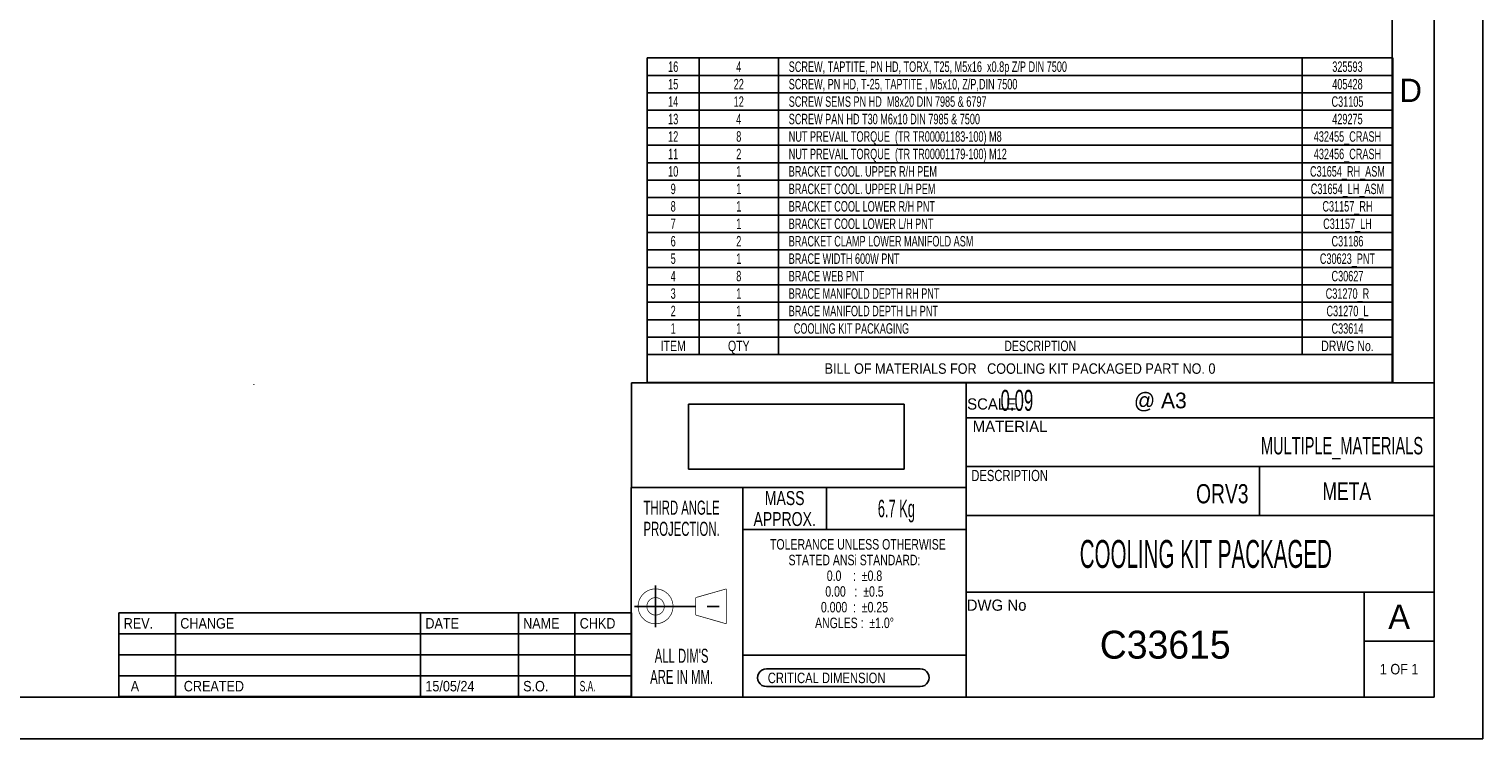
# Model space of a CAD drawing. Header units: millimetres. Extents: x 0 to 4620, y -1280 to 3267.
# Tile 2 of 103: x 2330 to 4620, y 0 to 1119. Entities that reach past the tile are written whole.
import ezdxf

# ---------------------------------------------------------------- set-up
doc = ezdxf.new("R2010")
doc.units = ezdxf.units.MM
doc.header["$LTSCALE"] = 254.1
doc.linetypes.add('CENTER', pattern=[0.6, 0.375, -0.075, 0.075, -0.075])
doc.layers.get('0').update_dxf_attribs({"linetype": 'CONTINUOUS'})
doc.styles.get("Standard").update_dxf_attribs({"font": 'txt', "width": 0.9})
doc.styles.add('TEXTSTYLE_10', font='cgomg.ttf')
doc.styles.add('TEXTSTYLE_2', font='txt')
doc.styles.add('TEXTSTYLE_3', font='txt', dxfattribs={"width": 0.75})
doc.styles.add('TEXTSTYLE_4', font='txt', dxfattribs={"width": 0.6})
doc.styles.add('TEXTSTYLE_5', font='txt', dxfattribs={"width": 0.8})
doc.styles.add('TEXTSTYLE_6', font='txt', dxfattribs={"width": 0.9})
doc.styles.add('TEXTSTYLE_7', font='txt', dxfattribs={"width": 0.65})
doc.styles.add('TEXTSTYLE_8', font='txt', dxfattribs={"width": 0.625})
doc.styles.add('TEXTSTYLE_9', font='txt', dxfattribs={"width": 0.55})
picture_1 = doc.add_image_def('image1.png', size_in_pixel=(2008, 605))

msp = doc.modelspace()

# ---------------------------------------------------------------- linework, layer by layer
at = {"color": 7, "linetype": 'Continuous'}
for p, q in [((4620, 0), (4620, 3267)), ((4477, 561), (4477, 3179)), ((4543, 3179), (4543, 66)), ((2683.9, 558.8), (2683.8, 558.7)), ((3806, 561), (3806, 66)), ((3454, 396), (3278.5, 396.2)), ((3454, 396), (3454, 66)), ((3806, 132), (3454, 132)), ((3733.6, 110.5), (3491.2, 110.3)), ((3491.2, 82.4), (3733.6, 82.4)), ((4543, 66), (66, 66)), ((0, 0), (4620, 0))]:
    msp.add_line(p, q, dxfattribs=at)
at = {"color": 2, "linetype": 'Continuous'}
for p, q in [((3303.5, 561.5), (3303.5, 1073)), ((3303.5, 1073), (4478.1, 1073)), ((3385.3, 605.5), (3385.3, 1073)), ((3510.1, 605.5), (3510.1, 1073)), ((4335.1, 605.5), (4335.1, 1073)), ((4478.1, 561.5), (4478.1, 1073)), ((3303.5, 1045.5), (4478.1, 1045.5)), ((3303.5, 1018), (4478.1, 1018)), ((3303.5, 990.5), (4478.1, 990.5)), ((3303.5, 963), (4478.1, 963)), ((3303.5, 935.5), (4478.1, 935.5)), ((3303.5, 908), (4478.1, 908)), ((3303.5, 880.5), (4478.1, 880.5)), ((3303.5, 853), (4478.1, 853)), ((3303.5, 825.5), (4478.1, 825.5)), ((3303.5, 798), (4478.1, 798)), ((3303.5, 770.5), (4478.1, 770.5)), ((3303.5, 743), (4478.1, 743)), ((3303.5, 715.5), (4478.1, 715.5)), ((3303.5, 688), (4478.1, 688)), ((3303.5, 660.5), (4478.1, 660.5)), ((3303.5, 633), (4478.1, 633)), ((3303.5, 605.5), (4478.1, 605.5)), ((3278.6, 561), (3806, 561)), ((3278.6, 561), (3278.6, 396)), ((3303.5, 561.5), (4478.1, 561.5)), ((3806, 561), (4543, 561)), ((3806, 561), (3806, 66)), ((3806, 561), (3806, 396)), ((4543, 561), (4543, 66)), ((3806, 506), (4543, 506)), ((3806, 429), (4543, 429)), ((4268, 429), (4268, 352)), ((3278.4, 396.2), (3278, 66)), ((3278.6, 396), (3806, 396)), ((3454, 396), (3806, 396)), ((3454, 396), (3454, 132)), ((3586, 396), (3586, 330)), ((3806, 396), (3806, 132)), ((3806, 352), (4543, 352)), ((3454, 330), (3806, 330)), ((3806, 231), (4543, 231)), ((4433, 231), (4433, 66)), ((4433, 231), (4433, 110)), ((2471.3, 198.6), (3278.7, 198.6)), ((2471.3, 198.6), (2471.3, 66.6)), ((2560.4, 198.6), (2560.4, 66.6)), ((2946.5, 198.6), (2946.5, 66.6)), ((3100.5, 198.6), (3100.5, 66.6)), ((3189.6, 198.6), (3189.6, 66.6)), ((3278.7, 198.6), (3278.7, 66.6)), ((2471.3, 165.6), (3278.7, 165.6)), ((4433, 154), (4543, 154)), ((4433, 154), (4543, 154)), ((2471.3, 132.6), (3278.7, 132.6)), ((3454, 132), (3806, 132)), ((2471.3, 99.6), (3278.7, 99.6)), ((2471.3, 66.6), (3278.7, 66.6)), ((3806, 66), (4543, 66))]:
    msp.add_line(p, q, dxfattribs=at)
at = {"color": 7, "linetype": 'CENTER'}
for p, q in [((3316.6, 241.9), (3316.6, 175.9)), ((3283.6, 208.9), (3434.9, 208.9))]:
    msp.add_line(p, q, dxfattribs=at)
at = {"color": 2, "linetype": 'Continuous', "const_width": 1.1}
for points in [[(3289.1, 208.9, 1), (3344.1, 208.9, 1)], [(3302.9, 208.9, 1), (3330.4, 208.9, 1)]]:
    msp.add_lwpolyline(points, format="xyb", close=True, dxfattribs=at)
for points in [[(3379.9, 222.7), (3428, 236.4)], [(3428, 236.4), (3428, 181.4)], [(3379.9, 195.2), (3379.9, 222.7)], [(3428, 181.4), (3379.9, 195.2)]]:
    msp.add_lwpolyline(points, dxfattribs=at)
at = {"color": 7, "linetype": 'Continuous'}
for centre, radius, start, end in [((3491.2, 96.4), 13.9, 89.8424, 270), ((3733.6, 96.5), 14, 270, 90.0868)]:
    msp.add_arc(centre, radius, start, end, dxfattribs=at)

# ---------------------------------------------------------------- texts
at = {"color": 2, "linetype": 'Continuous', "line_spacing_factor": 0.9}
for s, insert, char_height, width, attachment_point, style in [('16', (3344.4, 1067.5), 16.5, 21.45, 2, 'TEXTSTYLE_7'), ('4', (3447.7, 1067.5), 16.5, 10.725, 2, 'TEXTSTYLE_7'), ('SCREW, TAPTITE, PN HD, TORX, T25, M5x16  x0.8p Z/P DIN 7500', (3526.4, 1067.5), 16.5, 632.775, 1, 'TEXTSTYLE_7'), ('325593', (4406.6, 1067.5), 16.5, 64.35, 2, 'TEXTSTYLE_7'), ('15', (3344.4, 1040), 16.5, 21.45, 2, 'TEXTSTYLE_7'), ('22', (3447.7, 1040), 16.5, 21.45, 2, 'TEXTSTYLE_7'), ('SCREW, PN HD, T-25, TAPTITE , M5x10, Z/P,DIN 7500', (3526.4, 1040), 16.5, 525.525, 1, 'TEXTSTYLE_7'), ('405428', (4406.6, 1040), 16.5, 64.35, 2, 'TEXTSTYLE_7'), ('D', (4488.5, 1040.3), 36.7, 36.711, 1, 'TEXTSTYLE_2'), ('14', (3344.4, 1012.5), 16.5, 21.45, 2, 'TEXTSTYLE_7'), ('12', (3447.7, 1012.5), 16.5, 21.45, 2, 'TEXTSTYLE_7'), ('SCREW SEMS PN HD  M8x20 DIN 7985 & 6797', (3526.4, 1012.5), 16.5, 418.275, 1, 'TEXTSTYLE_7'), ('C31105', (4406.6, 1012.5), 16.5, 64.35, 2, 'TEXTSTYLE_7'), ('13', (3344.4, 985), 16.5, 21.45, 2, 'TEXTSTYLE_7'), ('4', (3447.7, 985), 16.5, 10.725, 2, 'TEXTSTYLE_7'), ('SCREW PAN HD T30 M6x10 DIN 7985 & 7500', (3526.4, 985), 16.5, 407.55, 1, 'TEXTSTYLE_7'), ('429275', (4406.6, 985), 16.5, 64.35, 2, 'TEXTSTYLE_7'), ('12', (3344.4, 957.5), 16.5, 21.45, 2, 'TEXTSTYLE_7'), ('8', (3447.7, 957.5), 16.5, 10.725, 2, 'TEXTSTYLE_7'), ('NUT PREVAIL TORQUE  (TR TR00001183-100) M8', (3526.4, 957.5), 16.5, 450.45, 1, 'TEXTSTYLE_7'), ('432455_CRASH', (4406.6, 957.5), 16.5, 128.7, 2, 'TEXTSTYLE_7'), ('11', (3344.4, 930), 16.5, 21.45, 2, 'TEXTSTYLE_7'), ('2', (3447.7, 930), 16.5, 10.725, 2, 'TEXTSTYLE_7'), ('NUT PREVAIL TORQUE  (TR TR00001179-100) M12', (3526.4, 930), 16.5, 461.175, 1, 'TEXTSTYLE_7'), ('432456_CRASH', (4406.6, 930), 16.5, 128.7, 2, 'TEXTSTYLE_7'), ('10', (3344.4, 902.5), 16.5, 21.45, 2, 'TEXTSTYLE_7'), ('1', (3447.7, 902.5), 16.5, 10.725, 2, 'TEXTSTYLE_7'), ('BRACKET COOL. UPPER R/H PEM', (3526.4, 902.5), 16.5, 289.575, 1, 'TEXTSTYLE_7'), ('C31654_RH_ASM', (4406.6, 902.5), 16.5, 139.425, 2, 'TEXTSTYLE_7'), ('9', (3344.4, 875), 16.5, 10.725, 2, 'TEXTSTYLE_7'), ('1', (3447.7, 875), 16.5, 10.725, 2, 'TEXTSTYLE_7'), ('BRACKET COOL. UPPER L/H PEM', (3526.4, 875), 16.5, 289.575, 1, 'TEXTSTYLE_7'), ('C31654_LH_ASM', (4406.6, 875), 16.5, 139.425, 2, 'TEXTSTYLE_7'), ('8', (3344.4, 847.5), 16.5, 10.725, 2, 'TEXTSTYLE_7'), ('1', (3447.7, 847.5), 16.5, 10.725, 2, 'TEXTSTYLE_7'), ('BRACKET COOL LOWER R/H PNT', (3526.4, 847.5), 16.5, 278.85, 1, 'TEXTSTYLE_7'), ('C31157_RH', (4406.6, 847.5), 16.5, 96.525, 2, 'TEXTSTYLE_7'), ('7', (3344.4, 820), 16.5, 10.725, 2, 'TEXTSTYLE_7'), ('1', (3447.7, 820), 16.5, 10.725, 2, 'TEXTSTYLE_7'), ('BRACKET COOL LOWER L/H PNT', (3526.4, 820), 16.5, 278.85, 1, 'TEXTSTYLE_7'), ('C31157_LH', (4406.6, 820), 16.5, 96.525, 2, 'TEXTSTYLE_7'), ('6', (3344.4, 792.5), 16.5, 10.725, 2, 'TEXTSTYLE_7'), ('2', (3447.7, 792.5), 16.5, 10.725, 2, 'TEXTSTYLE_7'), ('BRACKET CLAMP LOWER MANIFOLD ASM', (3526.4, 792.5), 16.5, 343.2, 1, 'TEXTSTYLE_7'), ('C31186', (4406.6, 792.5), 16.5, 64.35, 2, 'TEXTSTYLE_7'), ('5', (3344.4, 765), 16.5, 10.725, 2, 'TEXTSTYLE_7'), ('1', (3447.7, 765), 16.5, 10.725, 2, 'TEXTSTYLE_7'), ('BRACE WIDTH 600W PNT', (3526.4, 765), 16.5, 214.5, 1, 'TEXTSTYLE_7'), ('C30623_PNT', (4406.6, 765), 16.5, 107.25, 2, 'TEXTSTYLE_7'), ('4', (3344.4, 737.5), 16.5, 10.725, 2, 'TEXTSTYLE_7'), ('8', (3447.7, 737.5), 16.5, 10.725, 2, 'TEXTSTYLE_7'), ('BRACE WEB PNT', (3526.4, 737.5), 16.5, 139.425, 1, 'TEXTSTYLE_7'), ('C30627', (4406.6, 737.5), 16.5, 64.35, 2, 'TEXTSTYLE_7'), ('3', (3344.4, 710), 16.5, 10.725, 2, 'TEXTSTYLE_7'), ('1', (3447.7, 710), 16.5, 10.725, 2, 'TEXTSTYLE_7'), ('BRACE MANIFOLD DEPTH RH PNT', (3526.4, 710), 16.5, 289.575, 1, 'TEXTSTYLE_7'), ('C31270_R', (4406.6, 710), 16.5, 85.8, 2, 'TEXTSTYLE_7'), ('2', (3344.4, 682.5), 16.5, 10.725, 2, 'TEXTSTYLE_7'), ('1', (3447.7, 682.5), 16.5, 10.725, 2, 'TEXTSTYLE_7'), ('BRACE MANIFOLD DEPTH LH PNT', (3526.4, 682.5), 16.5, 289.575, 1, 'TEXTSTYLE_7'), ('C31270_L', (4406.6, 682.5), 16.5, 85.8, 2, 'TEXTSTYLE_7'), ('1', (3344.4, 655), 16.5, 10.725, 2, 'TEXTSTYLE_7'), ('1', (3447.7, 655), 16.5, 10.725, 2, 'TEXTSTYLE_7'), ('  COOLING KIT PACKAGING', (3526.4, 655), 16.5, 246.675, 1, 'TEXTSTYLE_7'), ('C33614', (4406.6, 655), 16.5, 64.35, 2, 'TEXTSTYLE_7'), ('ITEM', (3344.4, 627.5), 16.5, 49.5, 2, 'TEXTSTYLE_3'), ('QTY', (3447.7, 627.5), 16.5, 37.125, 2, 'TEXTSTYLE_3'), ('DESCRIPTION', (3922.6, 627.5), 16.5, 136.125, 2, 'TEXTSTYLE_3'), ('DRWG No.', (4406.6, 627.5), 16.5, 99, 2, 'TEXTSTYLE_3'), ('BILL OF MATERIALS FOR   COOLING KIT PACKAGED PART NO. 0 ', (3890.8, 591.8), 16.5, 1074.268, 2, 'TEXTSTYLE_6'), ('     0.09', (3823.3, 550), 33, 178.2, 1, 'TEXTSTYLE_4'), ('SCALE', (3807.4, 536.6), 17.62, 88.106, 1, 'TEXTSTYLE_2'), ('@ A3', (4070.1, 545.7), 24.75, 99, 1, 'TEXTSTYLE_2'), ('MATERIAL', (3816.2, 501.3), 17.62, 140.969, 1, 'TEXTSTYLE_2'), ('MULTIPLE_MATERIALS ', (4525.7, 475.8), 27.5, 326.562, 3, 'TEXTSTYLE_8'), ('DESCRIPTION', (3814, 423.9), 17.621, 145.375, 1, 'TEXTSTYLE_3'), ('MASS\\PAPPROX.', (3520, 390.5), 22, 115.5, 2, 'TEXTSTYLE_3'), ('ORV3', (4250.7, 401.5), 30.25, 90.75, 3, 'TEXTSTYLE_3'), ('META', (4405.5, 404.2), 27.5, 82.5, 2, 'TEXTSTYLE_3'), ("THIRD ANGLE\\PPROJECTION.\\P \\P \\P \\P \\P \\PALL DIM'S\\PARE IN MM.", (3357.6, 375.5), 22.22, 146.652, 2, 'TEXTSTYLE_4'), ('6.7 Kg', (3696, 376.8), 27.5, 90.75, 2, 'TEXTSTYLE_9'), (' \\H16.5;TOLERANCE UNLESS OTHERWISE \\PSTATED ANSi STANDARD:\\P0.0    :  \\fgdt;{\\fgdt;`}\\ftxt;0.8\\P0.00   :  \\fgdt;{\\fgdt;`}\\ftxt;0.5\\P0.000  :  \\fgdt;{\\fgdt;`}\\ftxt;0.25\\PANGLES :  \\fgdt;{\\fgdt;`}\\ftxt;1.0\\fgdt;{\\fgdt;~}', (3630, 314.9), 38.5, 363, 2, 'TEXTSTYLE_3'), ('  COOLING KIT PACKAGED', (4174.5, 313.5), 44, 532.4, 2, 'TEXTSTYLE_9'), ('DWG No', (3806.7, 219.6), 17.62, 105.727, 1, 'TEXTSTYLE_2'), ('A', (4488, 211.8), 38.5, 37.447, 2, 'TEXTSTYLE_10'), ('C33615', (4119.5, 170.5), 44, 264, 2, 'TEXTSTYLE_2'), ('S.A. ', (3197.1, 91.4), 16.5, 49.5, 1, 'TEXTSTYLE_4'), ('CRITICAL DIMENSION', (3493.4, 104.4), 16.5, 237.6, 1, 'TEXTSTYLE_5')]:
    msp.add_mtext(s, dxfattribs=dict(at, insert=insert, char_height=char_height, width=width, attachment_point=attachment_point, style=style))
at = {"color": 2, "linetype": 'Continuous', "char_height": 16.5, "line_spacing_factor": 0.9}
for s, insert, width, attachment_point in [('REV.', (2478.8, 190.4), 59.4, 1), ('CHANGE', (2567.9, 190.4), 89.1, 1), ('DATE', (2954, 190.4), 59.4, 1), ('NAME', (3108, 190.4), 59.4, 1), ('CHKD', (3197.1, 190.4), 59.4, 1), ('1 OF 1', (4488, 118.2), 89.1, 2), (' CREATED', (2567.9, 91.4), 118.8, 1), ('15/05/24', (2954, 91.4), 118.8, 1), ('S.O.', (3108, 91.4), 59.4, 1), ('  A', (2478.8, 91.4), 44.55, 1)]:
    msp.add_mtext(s, dxfattribs=dict(at, insert=insert, width=width, attachment_point=attachment_point))

# ---------------------------------------------------------------- pictures from other files: only their frames are drawn
at = {"color": 7, "linetype": 'Continuous'}
image = msp.add_image(picture_1, insert=(3368.4, 425.2), size_in_units=(340, 102.4), dxfattribs=at)
image.dxf.flags = 11

doc.saveas('drawing.dxf')
